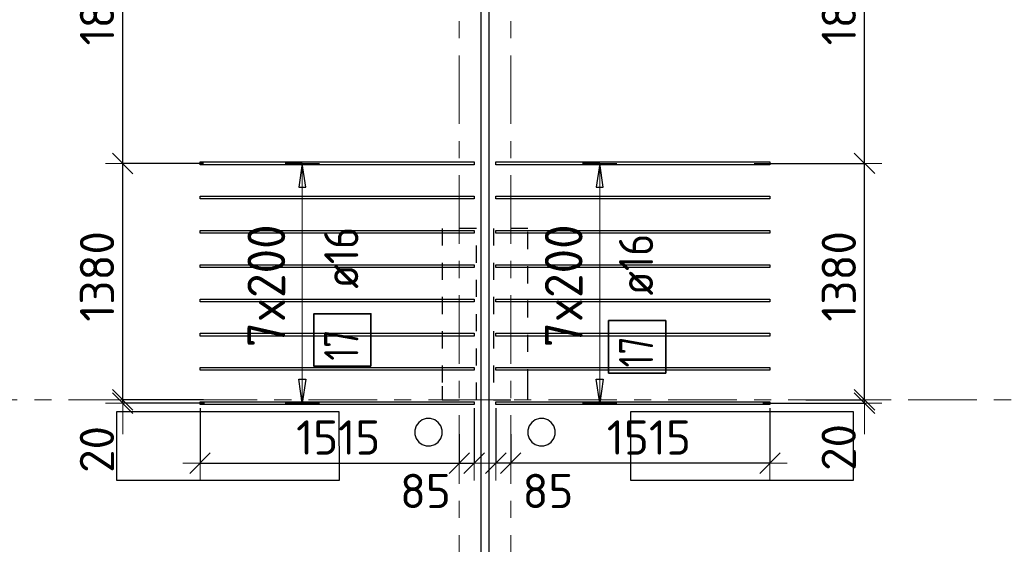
# Model space of a CAD drawing. Header units: metres. Extents: x -38 to 98, y -15 to 21.
# Tile 31 of 147: x 29.98 to 35.73, y 8.16 to 11.22. Entities that reach past the tile are written whole.
import ezdxf

# ---------------------------------------------------------------- set-up
doc = ezdxf.new("R2010")
doc.units = ezdxf.units.M
doc.header["$PDMODE"] = 65
for name, pattern in [('______11', [0.5, 0.4, -0.05, 0, -0.05]), ('______2', [0.0405, 0.03, -0.0105]), ('______5', [1.1, 0.8, -0.1, 0.1, -0.1])]:
    doc.linetypes.add(name, pattern=pattern)
for name, color, linetype, lineweight in [('XR$1$Осевая линия (1)', 7, '______5', 13), ('XR$4$Перекрытие (1)', 7, 'Continuous', 35), ('XR$4$Размерная линия (1)', 7, 'Continuous', 13)]:
    doc.layers.add(name, color=color, linetype=linetype, lineweight=lineweight)
doc.layers.add('XR$4$Арм.стержн.Доп. Арм верхн.зоны Х', color=7, linetype='Continuous', lineweight=35, true_color=0x8c8cff)
doc.layers.add('XR$6$Стена_ бетон несущ.', color=7, linetype='Continuous', lineweight=70, true_color=0xb4b496)
doc.styles.add('ISOCPEUR', font='txt')
doc.dimstyles.new('DIMSTYLE_3', dxfattribs={"dimtxt": 0.2, "dimasz": 0.2, "dimexe": 0, "dimexo": 0, "dimgap": 0.1, "dimtad": 2, "dimdec": 0, "dimlfac": 1000, "dimrnd": 5, "dimzin": 12, "dimdsep": 46, "dimtxsty": 'ISOCPEUR', "dimblk1": 'ALL_ML_STRICH', "dimblk2": 'ALL_ML_STRICH', "dimsah": 1, "dimcen": 0, "dimclrd": 7, "dimclre": 256, "dimclrt": 7, "dimadec": 0, "dimazin": 0, "dimtfac": 1, "dimtdec": 0, "dimtix": 1, "dimtmove": 2, "dimatfit": 3, "dimfxl": 0, "dimtzin": 0, "dimlwd": 0, "dimlwe": -3, "dimarcsym": 0})
doc.dimstyles.new('DIMSTYLE_33', dxfattribs={"dimtxt": 0.2, "dimasz": 0.2, "dimexe": 0, "dimexo": 0, "dimgap": 0.1, "dimtad": 2, "dimdec": 0, "dimlfac": 1000, "dimrnd": 5, "dimzin": 12, "dimdsep": 46, "dimtxsty": 'ISOCPEUR', "dimblk1": 'ALL_ML_STRICH', "dimblk2": 'ALL_ML_STRICH', "dimsah": 1, "dimcen": 0, "dimclrd": 7, "dimclre": 256, "dimclrt": 7, "dimadec": 0, "dimazin": 0, "dimtfac": 1, "dimtdec": 0, "dimtix": 1, "dimtmove": 2, "dimatfit": 3, "dimfxl": 0, "dimtvp": 1.2, "dimtzin": 0, "dimlwd": 0, "dimlwe": -3, "dimarcsym": 0})
doc.dimstyles.new('DIMSTYLE_34', dxfattribs={"dimtxt": 0.2, "dimasz": 0.2, "dimexe": 0, "dimexo": 0, "dimgap": 0.1, "dimtad": 0, "dimdec": 0, "dimlfac": 1000, "dimrnd": 5, "dimzin": 12, "dimdsep": 46, "dimtxsty": 'ISOCPEUR', "dimblk1": 'ALL_ML_STRICH', "dimblk2": 'ALL_ML_STRICH', "dimsah": 1, "dimcen": 0, "dimclrd": 7, "dimclre": 256, "dimclrt": 7, "dimadec": 0, "dimazin": 0, "dimtfac": 1, "dimtdec": 0, "dimtix": 1, "dimtmove": 2, "dimatfit": 3, "dimfxl": 0, "dimtvp": 1.2, "dimtzin": 0, "dimlwd": 0, "dimlwe": -3, "dimarcsym": 0})

# ---------------------------------------------------------------- blocks, each defined once
blk = doc.blocks.new('ALL_ML_STRICH')
at = {"color": 0, "linetype": 'ByBlock', "lineweight": -2}
for p, q in [((-0.3, -0.3), (0.3, 0.3)), ((0, -0.5), (0, 0.5)), ((-1, 0), (0.5, 0))]:
    blk.add_line(p, q, dxfattribs=at)
blk = doc.blocks.new('*D385')
at = {"layer": 'DEFPOINTS', "color": 7, "linetype": 'Continuous', "lineweight": 13, "transparency": 33554687}
for p in [(31.0368, 8.971), (32.55, 8.8195), (31.0368, 8.6295)]:
    blk.add_point(p, dxfattribs=at)
at = {"layer": 'XR$4$Размерная линия (1)', "color": 9, "linetype": 'Continuous', "lineweight": -2, "true_color": 0xc7c7c7, "transparency": 33554687}
for p, q in [((31.0368, 8.951), (31.0368, 8.6295)), ((32.55, 8.7995), (32.55, 8.6295))]:
    blk.add_line(p, q, dxfattribs=at)
at = {"layer": 'XR$4$Размерная линия (1)', "color": 7, "linetype": 'Continuous', "lineweight": -2, "transparency": 33554687}
blk.add_line((31.0368, 8.6295), (32.55, 8.6295), dxfattribs=at)
at = {"layer": 'XR$4$Размерная линия (1)', "color": 7, "linetype": 'Continuous', "lineweight": 13, "transparency": 33554687, "xscale": 0.2, "yscale": 0.2, "zscale": 0.2, "rotation": 180}
blk.add_blockref('ALL_ML_STRICH', (31.0368, 8.6295), dxfattribs=at)
at = {"layer": 'XR$4$Размерная линия (1)', "color": 7, "linetype": 'Continuous', "lineweight": 13, "transparency": 33554687, "xscale": 0.2, "yscale": 0.2, "zscale": 0.2}
blk.add_blockref('ALL_ML_STRICH', (32.55, 8.6295), dxfattribs=at)
at = {"layer": 'XR$4$Размерная линия (1)', "color": 7, "linetype": 'Continuous', "lineweight": 13, "transparency": 33554687, "insert": (31.8434, 8.7795), "char_height": 0.2, "width": 0.8, "attachment_point": 5, "style": 'ISOCPEUR'}
blk.add_mtext('\\A1;{1515}', dxfattribs=at)
blk = doc.blocks.new('*D386')
at = {"layer": 'DEFPOINTS', "color": 7, "linetype": 'Continuous', "lineweight": 13, "transparency": 33554687}
for p in [(32.6368, 8.971), (32.55, 8.8195), (32.55, 8.6295)]:
    blk.add_point(p, dxfattribs=at)
at = {"layer": 'XR$4$Размерная линия (1)', "color": 9, "linetype": 'Continuous', "lineweight": -2, "true_color": 0xc7c7c7, "transparency": 33554687}
for p, q in [((32.6368, 8.951), (32.6368, 8.6295)), ((32.55, 8.7995), (32.55, 8.6295))]:
    blk.add_line(p, q, dxfattribs=at)
at = {"layer": 'XR$4$Размерная линия (1)', "color": 7, "linetype": 'Continuous', "lineweight": -2, "transparency": 33554687}
blk.add_line((32.55, 8.6295), (32.6368, 8.6295), dxfattribs=at)
at = {"layer": 'XR$4$Размерная линия (1)', "color": 7, "linetype": 'Continuous', "lineweight": 13, "transparency": 33554687, "xscale": 0.2, "yscale": 0.2, "zscale": 0.2}
blk.add_blockref('ALL_ML_STRICH', (32.6368, 8.6295), dxfattribs=at)
at = {"layer": 'XR$4$Размерная линия (1)', "color": 7, "linetype": 'Continuous', "lineweight": 13, "transparency": 33554687, "xscale": 0.2, "yscale": 0.2, "zscale": 0.2, "rotation": 180}
blk.add_blockref('ALL_ML_STRICH', (32.55, 8.6295), dxfattribs=at)
at = {"layer": 'XR$4$Размерная линия (1)', "color": 7, "linetype": 'Continuous', "lineweight": 13, "transparency": 33554687, "insert": (32.3525, 8.4676), "char_height": 0.2, "width": 0.4, "attachment_point": 5, "style": 'ISOCPEUR'}
blk.add_mtext('\\A1;{85}', dxfattribs=at)
blk = doc.blocks.new('*D387')
at = {"layer": 'DEFPOINTS', "color": 7, "linetype": 'Continuous', "lineweight": 13, "transparency": 33554687}
for p in [(34.3632, 8.971), (32.85, 8.8195), (34.3632, 8.6295)]:
    blk.add_point(p, dxfattribs=at)
at = {"layer": 'XR$4$Размерная линия (1)', "color": 9, "linetype": 'Continuous', "lineweight": -2, "true_color": 0xc7c7c7, "transparency": 33554687}
for p, q in [((34.3632, 8.951), (34.3632, 8.6295)), ((32.85, 8.7995), (32.85, 8.6295))]:
    blk.add_line(p, q, dxfattribs=at)
at = {"layer": 'XR$4$Размерная линия (1)', "color": 7, "linetype": 'Continuous', "lineweight": -2, "transparency": 33554687}
blk.add_line((34.3632, 8.6295), (32.85, 8.6295), dxfattribs=at)
at = {"layer": 'XR$4$Размерная линия (1)', "color": 7, "linetype": 'Continuous', "lineweight": 13, "transparency": 33554687, "xscale": 0.2, "yscale": 0.2, "zscale": 0.2}
for p, rotation in [((32.85, 8.6295), 180), ((34.3632, 8.6295), 360)]:
    blk.add_blockref('ALL_ML_STRICH', p, dxfattribs=dict(at, rotation=rotation))
at = {"layer": 'XR$4$Размерная линия (1)', "color": 7, "linetype": 'Continuous', "lineweight": 13, "transparency": 33554687, "insert": (33.6566, 8.7795), "char_height": 0.2, "width": 0.8, "attachment_point": 5, "style": 'ISOCPEUR'}
blk.add_mtext('\\A1;{1515}', dxfattribs=at)
blk = doc.blocks.new('*D388')
at = {"layer": 'DEFPOINTS', "color": 7, "linetype": 'Continuous', "lineweight": 13, "transparency": 33554687}
for p in [(32.7632, 8.971), (32.85, 8.8195), (32.85, 8.6295)]:
    blk.add_point(p, dxfattribs=at)
at = {"layer": 'XR$4$Размерная линия (1)', "color": 9, "linetype": 'Continuous', "lineweight": -2, "true_color": 0xc7c7c7, "transparency": 33554687}
for p, q in [((32.7632, 8.951), (32.7632, 8.6295)), ((32.85, 8.7995), (32.85, 8.6295))]:
    blk.add_line(p, q, dxfattribs=at)
at = {"layer": 'XR$4$Размерная линия (1)', "color": 7, "linetype": 'Continuous', "lineweight": -2, "transparency": 33554687}
blk.add_line((32.85, 8.6295), (32.7632, 8.6295), dxfattribs=at)
at = {"layer": 'XR$4$Размерная линия (1)', "color": 7, "linetype": 'Continuous', "lineweight": 13, "transparency": 33554687, "xscale": 0.2, "yscale": 0.2, "zscale": 0.2}
for p, rotation in [((32.85, 8.6295), 360), ((32.7632, 8.6295), 180)]:
    blk.add_blockref('ALL_ML_STRICH', p, dxfattribs=dict(at, rotation=rotation))
at = {"layer": 'XR$4$Размерная линия (1)', "color": 7, "linetype": 'Continuous', "lineweight": 13, "transparency": 33554687, "insert": (33.0675, 8.4676), "char_height": 0.2, "width": 0.4, "attachment_point": 5, "style": 'ISOCPEUR'}
blk.add_mtext('\\A1;{85}', dxfattribs=at)
blk = doc.blocks.new('*D393')
at = {"layer": 'DEFPOINTS', "color": 7, "linetype": 'Continuous', "lineweight": 13, "transparency": 33554687}
for p in [(30.5857, 8.98), (31.0772, 9), (31.0826, 8.98)]:
    blk.add_point(p, dxfattribs=at)
at = {"layer": 'XR$4$Размерная линия (1)', "color": 9, "linetype": 'Continuous', "lineweight": -2, "true_color": 0xc7c7c7, "transparency": 33554687}
for p, q in [((31.0572, 9), (30.5857, 9)), ((31.0626, 8.98), (30.5857, 8.98))]:
    blk.add_line(p, q, dxfattribs=at)
at = {"layer": 'XR$4$Размерная линия (1)', "color": 7, "linetype": 'Continuous', "lineweight": -2, "transparency": 33554687}
blk.add_line((30.5857, 8.98), (30.5857, 9), dxfattribs=at)
at = {"layer": 'XR$4$Размерная линия (1)', "color": 7, "linetype": 'Continuous', "lineweight": 13, "transparency": 33554687, "xscale": 0.2, "yscale": 0.2, "zscale": 0.2}
for p, rotation in [((30.5857, 8.98), 270), ((30.5857, 9), 90)]:
    blk.add_blockref('ALL_ML_STRICH', p, dxfattribs=dict(at, rotation=rotation))
at = {"layer": 'XR$4$Размерная линия (1)', "color": 7, "linetype": 'Continuous', "lineweight": 13, "transparency": 33554687, "insert": (30.4349, 8.7099), "char_height": 0.2, "width": 0.4, "attachment_point": 5, "rotation": 90, "style": 'ISOCPEUR'}
blk.add_mtext('\\A1;{20}', dxfattribs=at)
blk = doc.blocks.new('*D394')
at = {"layer": 'DEFPOINTS', "color": 7, "linetype": 'Continuous', "lineweight": 13, "transparency": 33554687}
for p in [(31.0764, 10.3797), (30.5857, 9), (31.0772, 9)]:
    blk.add_point(p, dxfattribs=at)
at = {"layer": 'XR$4$Размерная линия (1)', "color": 9, "linetype": 'Continuous', "lineweight": -2, "true_color": 0xc7c7c7, "transparency": 33554687}
for p, q in [((31.0564, 10.3797), (30.5857, 10.3797)), ((31.0572, 9), (30.5857, 9))]:
    blk.add_line(p, q, dxfattribs=at)
at = {"layer": 'XR$4$Размерная линия (1)', "color": 7, "linetype": 'Continuous', "lineweight": -2, "transparency": 33554687}
blk.add_line((30.5857, 9), (30.5857, 10.3797), dxfattribs=at)
at = {"layer": 'XR$4$Размерная линия (1)', "color": 7, "linetype": 'Continuous', "lineweight": 13, "transparency": 33554687, "xscale": 0.2, "yscale": 0.2, "zscale": 0.2}
for p, rotation in [((30.5857, 10.3797), 90), ((30.5857, 9), 270)]:
    blk.add_blockref('ALL_ML_STRICH', p, dxfattribs=dict(at, rotation=rotation))
at = {"layer": 'XR$4$Размерная линия (1)', "color": 7, "linetype": 'Continuous', "lineweight": 13, "transparency": 33554687, "insert": (30.4357, 9.7199), "char_height": 0.2, "width": 0.8, "attachment_point": 5, "rotation": 90, "style": 'ISOCPEUR'}
blk.add_mtext('\\A1;{1380}', dxfattribs=at)
blk = doc.blocks.new('*D395')
at = {"layer": 'DEFPOINTS', "color": 7, "linetype": 'Continuous', "lineweight": 13, "transparency": 33554687}
for p in [(31.0963, 12.2297), (30.5857, 10.3797), (31.0764, 10.3797)]:
    blk.add_point(p, dxfattribs=at)
at = {"layer": 'XR$4$Размерная линия (1)', "color": 9, "linetype": 'Continuous', "lineweight": -2, "true_color": 0xc7c7c7, "transparency": 33554687}
for p, q in [((31.0763, 12.2297), (30.5857, 12.2297)), ((31.0564, 10.3797), (30.5857, 10.3797))]:
    blk.add_line(p, q, dxfattribs=at)
at = {"layer": 'XR$4$Размерная линия (1)', "color": 7, "linetype": 'Continuous', "lineweight": -2, "transparency": 33554687}
blk.add_line((30.5857, 10.3797), (30.5857, 12.2297), dxfattribs=at)
at = {"layer": 'XR$4$Размерная линия (1)', "color": 7, "linetype": 'Continuous', "lineweight": 13, "transparency": 33554687, "xscale": 0.2, "yscale": 0.2, "zscale": 0.2}
for p, rotation in [((30.5857, 12.2297), 90), ((30.5857, 10.3797), 270)]:
    blk.add_blockref('ALL_ML_STRICH', p, dxfattribs=dict(at, rotation=rotation))
at = {"layer": 'XR$4$Размерная линия (1)', "color": 7, "linetype": 'Continuous', "lineweight": 13, "transparency": 33554687, "insert": (30.4357, 11.3347), "char_height": 0.2, "width": 0.8, "attachment_point": 5, "rotation": 90, "style": 'ISOCPEUR'}
blk.add_mtext('\\A1;{1850}', dxfattribs=at)
blk = doc.blocks.new('*D617')
at = {"layer": 'DEFPOINTS', "color": 7, "linetype": 'Continuous', "lineweight": 13, "transparency": 33554687}
for p in [(34.3021, 8.98), (34.5518, 9), (34.9151, 8.98)]:
    blk.add_point(p, dxfattribs=at)
at = {"layer": 'XR$4$Размерная линия (1)', "color": 9, "linetype": 'Continuous', "lineweight": -2, "true_color": 0xc7c7c7, "transparency": 33554687}
for p, q in [((34.3221, 8.98), (34.9151, 8.98)), ((34.5718, 9), (34.9151, 9))]:
    blk.add_line(p, q, dxfattribs=at)
at = {"layer": 'XR$4$Размерная линия (1)', "color": 7, "linetype": 'Continuous', "lineweight": -2, "transparency": 33554687}
blk.add_line((34.9151, 8.98), (34.9151, 9), dxfattribs=at)
at = {"layer": 'XR$4$Размерная линия (1)', "color": 7, "linetype": 'Continuous', "lineweight": 13, "transparency": 33554687, "xscale": 0.2, "yscale": 0.2, "zscale": 0.2}
for p, rotation in [((34.9151, 8.98), 270), ((34.9151, 9), 90)]:
    blk.add_blockref('ALL_ML_STRICH', p, dxfattribs=dict(at, rotation=rotation))
at = {"layer": 'XR$4$Размерная линия (1)', "color": 7, "linetype": 'Continuous', "lineweight": 13, "transparency": 33554687, "insert": (34.7644, 8.7216), "char_height": 0.2, "width": 0.4, "attachment_point": 5, "rotation": 90, "style": 'ISOCPEUR'}
blk.add_mtext('\\A1;{20}', dxfattribs=at)
blk = doc.blocks.new('*D618')
at = {"layer": 'DEFPOINTS', "color": 7, "linetype": 'Continuous', "lineweight": 13, "transparency": 33554687}
for p in [(34.2505, 10.38), (34.5518, 9), (34.9151, 9)]:
    blk.add_point(p, dxfattribs=at)
at = {"layer": 'XR$4$Размерная линия (1)', "color": 9, "linetype": 'Continuous', "lineweight": -2, "true_color": 0xc7c7c7, "transparency": 33554687}
for p, q in [((34.2705, 10.38), (34.9151, 10.38)), ((34.5718, 9), (34.9151, 9))]:
    blk.add_line(p, q, dxfattribs=at)
at = {"layer": 'XR$4$Размерная линия (1)', "color": 7, "linetype": 'Continuous', "lineweight": -2, "transparency": 33554687}
blk.add_line((34.9151, 9), (34.9151, 10.38), dxfattribs=at)
at = {"layer": 'XR$4$Размерная линия (1)', "color": 7, "linetype": 'Continuous', "lineweight": 13, "transparency": 33554687, "xscale": 0.2, "yscale": 0.2, "zscale": 0.2}
for p, rotation in [((34.9151, 10.38), 90), ((34.9151, 9), 270)]:
    blk.add_blockref('ALL_ML_STRICH', p, dxfattribs=dict(at, rotation=rotation))
at = {"layer": 'XR$4$Размерная линия (1)', "color": 7, "linetype": 'Continuous', "lineweight": 13, "transparency": 33554687, "insert": (34.7651, 9.72), "char_height": 0.2, "width": 0.8, "attachment_point": 5, "rotation": 90, "style": 'ISOCPEUR'}
blk.add_mtext('\\A1;{1380}', dxfattribs=at)
blk = doc.blocks.new('*D619')
at = {"layer": 'DEFPOINTS', "color": 7, "linetype": 'Continuous', "lineweight": 13, "transparency": 33554687}
for p in [(34.3107, 12.23), (34.2505, 10.38), (34.9151, 10.38)]:
    blk.add_point(p, dxfattribs=at)
at = {"layer": 'XR$4$Размерная линия (1)', "color": 9, "linetype": 'Continuous', "lineweight": -2, "true_color": 0xc7c7c7, "transparency": 33554687}
for p, q in [((34.3307, 12.23), (34.9151, 12.23)), ((34.2705, 10.38), (34.9151, 10.38))]:
    blk.add_line(p, q, dxfattribs=at)
at = {"layer": 'XR$4$Размерная линия (1)', "color": 7, "linetype": 'Continuous', "lineweight": -2, "transparency": 33554687}
blk.add_line((34.9151, 10.38), (34.9151, 12.23), dxfattribs=at)
at = {"layer": 'XR$4$Размерная линия (1)', "color": 7, "linetype": 'Continuous', "lineweight": 13, "transparency": 33554687, "xscale": 0.2, "yscale": 0.2, "zscale": 0.2}
for p, rotation in [((34.9151, 12.23), 90), ((34.9151, 10.38), 270)]:
    blk.add_blockref('ALL_ML_STRICH', p, dxfattribs=dict(at, rotation=rotation))
at = {"layer": 'XR$4$Размерная линия (1)', "color": 7, "linetype": 'Continuous', "lineweight": 13, "transparency": 33554687, "insert": (34.7651, 11.335), "char_height": 0.2, "width": 0.8, "attachment_point": 5, "rotation": 90, "style": 'ISOCPEUR'}
blk.add_mtext('\\A1;{1850}', dxfattribs=at)

msp = doc.modelspace()

# ---------------------------------------------------------------- linework, layer by layer
at = {"layer": 'XR$1$Осевая линия (1)', "color": 253, "linetype": '______11', "lineweight": 13, "true_color": 0xa0a0a0, "transparency": 33554687}
for p, q in [((32.55, -3.39), (32.55, 19.78)), ((32.85, -3.39), (32.85, 19.78)), ((-2.63, 9), (62.6, 9))]:
    msp.add_line(p, q, dxfattribs=at)
at = {"layer": 'XR$4$Арм.стержн.Доп. Арм верхн.зоны Х', "color": 253, "linetype": 'Continuous', "lineweight": -3, "true_color": 0xa0a0a0, "transparency": 33554687}
for p, q in [((31.6339, 10.38), (31.5339, 10.38)), ((31.6339, 10.38), (31.7339, 10.38)), ((33.3694, 10.38), (33.2694, 10.38)), ((33.3694, 10.38), (33.4694, 10.38)), ((31.6339, 8.98), (31.5339, 8.98)), ((31.6339, 8.98), (31.7339, 8.98)), ((33.3694, 8.98), (33.2694, 8.98)), ((33.3694, 8.98), (33.4694, 8.98))]:
    msp.add_line(p, q, dxfattribs=at)
at = {"layer": 'XR$4$Арм.стержн.Доп. Арм верхн.зоны Х', "color": 7, "linetype": 'Continuous', "lineweight": 25, "transparency": 33554687}
for p, q in [((31.6339, 10.38), (31.6139, 10.24)), ((31.6539, 10.24), (31.6339, 10.38)), ((33.3694, 10.38), (33.3494, 10.24)), ((33.3894, 10.24), (33.3694, 10.38)), ((31.6139, 10.24), (31.6539, 10.24)), ((33.3494, 10.24), (33.3894, 10.24)), ((31.6339, 8.98), (31.6139, 9.12)), ((31.6139, 9.12), (31.6539, 9.12)), ((31.6539, 9.12), (31.6339, 8.98)), ((33.3694, 8.98), (33.3494, 9.12)), ((33.3494, 9.12), (33.3894, 9.12)), ((33.3894, 9.12), (33.3694, 8.98))]:
    msp.add_line(p, q, dxfattribs=at)
at = {"layer": 'XR$4$Арм.стержн.Доп. Арм верхн.зоны Х', "color": 7, "linetype": 'Continuous', "lineweight": 13, "transparency": 33554687}
for p, q in [((31.6339, 10.38), (31.6339, 10.38)), ((31.6339, 8.98), (31.6339, 10.38)), ((33.3694, 10.38), (33.3694, 10.38)), ((33.3694, 8.98), (33.3694, 10.38)), ((31.6339, 8.98), (31.6339, 8.98)), ((33.3694, 8.98), (33.3694, 8.98))]:
    msp.add_line(p, q, dxfattribs=at)
at = {"layer": 'XR$4$Арм.стержн.Доп. Арм верхн.зоны Х', "color": 7, "linetype": 'Continuous', "lineweight": 25, "transparency": 33554687}
for points in [[(32.6368, 10.372), (31.0368, 10.372), (31.0368, 10.388), (32.6368, 10.388), (32.6368, 10.372)], [(32.7632, 10.388), (34.3632, 10.388), (34.3632, 10.372), (32.7632, 10.372), (32.7632, 10.388)], [(32.6368, 10.172), (31.0368, 10.172), (31.0368, 10.188), (32.6368, 10.188), (32.6368, 10.172)], [(32.7632, 10.188), (34.3632, 10.188), (34.3632, 10.172), (32.7632, 10.172), (32.7632, 10.188)], [(32.6368, 9.972), (31.0368, 9.972), (31.0368, 9.988), (32.6368, 9.988), (32.6368, 9.972)], [(32.7632, 9.988), (34.3632, 9.988), (34.3632, 9.972), (32.7632, 9.972), (32.7632, 9.988)], [(32.6368, 9.772), (31.0368, 9.772), (31.0368, 9.788), (32.6368, 9.788), (32.6368, 9.772)], [(32.7632, 9.788), (34.3632, 9.788), (34.3632, 9.772), (32.7632, 9.772), (32.7632, 9.788)], [(32.6368, 9.572), (31.0368, 9.572), (31.0368, 9.588), (32.6368, 9.588), (32.6368, 9.572)], [(32.7632, 9.588), (34.3632, 9.588), (34.3632, 9.572), (32.7632, 9.572), (32.7632, 9.588)], [(32.6368, 9.372), (31.0368, 9.372), (31.0368, 9.388), (32.6368, 9.388), (32.6368, 9.372)], [(32.7632, 9.388), (34.3632, 9.388), (34.3632, 9.372), (32.7632, 9.372), (32.7632, 9.388)], [(32.6368, 9.172), (31.0368, 9.172), (31.0368, 9.188), (32.6368, 9.188), (32.6368, 9.172)], [(32.7632, 9.188), (34.3632, 9.188), (34.3632, 9.172), (32.7632, 9.172), (32.7632, 9.188)], [(32.6368, 8.972), (31.0368, 8.972), (31.0368, 8.988), (32.6368, 8.988), (32.6368, 8.972)], [(32.7632, 8.988), (34.3632, 8.988), (34.3632, 8.972), (32.7632, 8.972), (32.7632, 8.988)]]:
    msp.add_lwpolyline(points, dxfattribs=at)
at = {"layer": 'XR$4$Арм.стержн.Доп. Арм верхн.зоны Х', "color": 7, "linetype": 'Continuous', "lineweight": 35, "transparency": 33554687}
for points in [[(32.0345, 9.1955), (32.0345, 9.5022), (31.7012, 9.5022), (31.7012, 9.1955), (32.0345, 9.1955)], [(33.7549, 9.1555), (33.7549, 9.4622), (33.4216, 9.4622), (33.4216, 9.1555), (33.7549, 9.1555)]]:
    msp.add_lwpolyline(points, dxfattribs=at)
at = {"layer": 'XR$4$Перекрытие (1)', "color": 7, "linetype": 'Continuous', "lineweight": 25, "transparency": 33554687}
for p, q in [((32.675, 16.4002), (32.675, -0.25)), ((32.725, -0.2498), (32.725, 16.4002)), ((31.8499, 8.9302), (30.5499, 8.93)), ((30.5499, 8.93), (30.55, 8.53)), ((31.85, 8.5302), (31.8499, 8.9302)), ((34.8499, 8.9302), (33.5499, 8.93)), ((33.5499, 8.93), (33.55, 8.53)), ((34.85, 8.5302), (34.8499, 8.9302)), ((32.313, 8.8673), (32.2981, 8.8469)), ((32.3334, 8.8821), (32.313, 8.8673)), ((32.3574, 8.8899), (32.3334, 8.8821)), ((32.3826, 8.8899), (32.3574, 8.8899)), ((32.4066, 8.8821), (32.3826, 8.8899)), ((32.427, 8.8673), (32.4066, 8.8821)), ((32.4419, 8.8469), (32.427, 8.8673)), ((32.973, 8.8673), (32.9581, 8.8469)), ((32.9934, 8.8821), (32.973, 8.8673)), ((33.0174, 8.8899), (32.9934, 8.8821)), ((33.0426, 8.8899), (33.0174, 8.8899)), ((33.0666, 8.8821), (33.0426, 8.8899)), ((33.087, 8.8673), (33.0666, 8.8821)), ((33.1019, 8.8469), (33.087, 8.8673)), ((32.2981, 8.8469), (32.2903, 8.8229)), ((32.2903, 8.8229), (32.2903, 8.7976)), ((32.2903, 8.7976), (32.2981, 8.7736)), ((32.4497, 8.8229), (32.4419, 8.8469)), ((32.4419, 8.7736), (32.4497, 8.7976)), ((32.4497, 8.7976), (32.4497, 8.8229)), ((32.9581, 8.8469), (32.9503, 8.8229)), ((32.9503, 8.8229), (32.9503, 8.7976)), ((32.9503, 8.7976), (32.9581, 8.7736)), ((33.1097, 8.8229), (33.1019, 8.8469)), ((33.1019, 8.7736), (33.1097, 8.7976)), ((33.1097, 8.7976), (33.1097, 8.8229)), ((32.2981, 8.7736), (32.313, 8.7532)), ((32.313, 8.7532), (32.3334, 8.7384)), ((32.3334, 8.7384), (32.3574, 8.7306)), ((32.3826, 8.7306), (32.4066, 8.7384)), ((32.4066, 8.7384), (32.427, 8.7532)), ((32.427, 8.7532), (32.4419, 8.7736)), ((32.9581, 8.7736), (32.973, 8.7532)), ((32.973, 8.7532), (32.9934, 8.7384)), ((32.9934, 8.7384), (33.0174, 8.7306)), ((33.0426, 8.7306), (33.0666, 8.7384)), ((33.0666, 8.7384), (33.087, 8.7532)), ((33.087, 8.7532), (33.1019, 8.7736)), ((32.3574, 8.7306), (32.3826, 8.7306)), ((33.0174, 8.7306), (33.0426, 8.7306)), ((30.55, 8.53), (31.85, 8.5302)), ((33.55, 8.53), (34.85, 8.5302))]:
    msp.add_line(p, q, dxfattribs=at)
at = {"layer": 'XR$6$Стена_ бетон несущ.', "color": 253, "linetype": '______2', "lineweight": -3, "true_color": 0xa0a0a0, "transparency": 33554687}
for p, q in [((32.45, 10), (32.45, 9.08)), ((32.65, 10), (32.45, 10)), ((32.65, 9), (32.65, 10)), ((32.95, 10), (32.75, 10)), ((32.75, 10), (32.75, 9)), ((32.95, 9.0795), (32.95, 10)), ((32.45, 9.08), (32.45, 9)), ((32.95, 9), (32.95, 9.0795)), ((32.45, 9), (32.65, 9)), ((32.75, 9), (32.95, 9))]:
    msp.add_line(p, q, dxfattribs=at)

# ---------------------------------------------------------------- texts
at = {"layer": 'XR$4$Арм.стержн.Доп. Арм верхн.зоны Х', "color": 7, "linetype": 'Continuous', "lineweight": 13, "transparency": 33554687, "char_height": 0.22, "width": 0.873359, "attachment_point": 7, "rotation": 90, "style": 'ISOCPEUR'}
for insert in [(31.5339, 9.306), (33.2694, 9.306)]:
    msp.add_mtext('\\W0.95;7x200', dxfattribs=dict(at, insert=insert))
at = {"layer": 'XR$4$Арм.стержн.Доп. Арм верхн.зоны Х', "color": 7, "linetype": 'Continuous', "lineweight": 25, "transparency": 33554687, "char_height": 0.2, "attachment_point": 7, "rotation": 90, "style": 'ISOCPEUR'}
for s, insert, width in [('\\W0.89; ø16 ', (31.9612, 9.5355), 0.749105), ('\\W0.89; ø16 ', (33.6816, 9.4955), 0.749105), ('\\W0.75;17', (31.9612, 9.2288), 0.314854), ('\\W0.75;17', (33.6816, 9.1889), 0.314854)]:
    msp.add_mtext(s, dxfattribs=dict(at, insert=insert, width=width))

# ---------------------------------------------------------------- dimensions: what is measured, and where the dimension line sits
at = {"layer": 'XR$4$Размерная линия (1)', "color": 7, "linetype": 'Continuous', "lineweight": 13, "transparency": 33554687}
for base, p1, p2, angle, dimstyle, picture, middle in [((30.5857, 12.2297), (31.0564, 10.3797), (31.0763, 12.2297), 90, 'DIMSTYLE_3', '*D395', (30.4357, 11.3347)), ((34.9151, 12.23), (34.2705, 10.38), (34.3307, 12.23), 90, 'DIMSTYLE_3', '*D619', (34.7651, 11.335)), ((30.5857, 10.3797), (31.0572, 9), (31.0564, 10.3797), 90, 'DIMSTYLE_3', '*D394', (30.4357, 9.7199)), ((34.9151, 10.38), (34.5718, 9), (34.2705, 10.38), 90, 'DIMSTYLE_3', '*D618', (34.7651, 9.72)), ((30.5857, 9), (31.0626, 8.98), (31.0572, 9), 90, 'DIMSTYLE_33', '*D393', (30.4349, 8.7099)), ((34.9151, 9), (34.3221, 8.98), (34.5718, 9), 90, 'DIMSTYLE_33', '*D617', (34.7644, 8.7216)), ((32.7632, 8.6295), (32.85, 8.7995), (32.7632, 8.951), 180, 'DIMSTYLE_33', '*D388', (33.0675, 8.4676)), ((32.85, 8.6295), (34.3632, 8.951), (32.85, 8.7995), 180, 'DIMSTYLE_3', '*D387', (33.6566, 8.7795))]:
    dim = msp.add_linear_dim(base=base, p1=p1, p2=p2, angle=angle, dimstyle=dimstyle, override={"dimpost": '<>', "dimclrd": 7, "dimclre": 9, "dimclrt": 7, "dimlwd": 0, "dimlwe": 65533}, dxfattribs=at)
    dim.commit()
    dim.dimension.update_dxf_attribs({"geometry": picture, "text_midpoint": middle, "dimtype": 160})
for base, p1, p2, dimstyle, picture, middle in [((32.55, 8.6295), (31.0368, 8.951), (32.55, 8.7995), 'DIMSTYLE_3', '*D385', (31.8434, 8.7795)), ((32.6368, 8.6295), (32.55, 8.7995), (32.6368, 8.951), 'DIMSTYLE_34', '*D386', (32.3525, 8.4676))]:
    dim = msp.add_linear_dim(base=base, p1=p1, p2=p2, dimstyle=dimstyle, override={"dimpost": '<>', "dimclrd": 7, "dimclre": 9, "dimclrt": 7, "dimlwd": 0, "dimlwe": 65533}, dxfattribs=at)
    dim.commit()
    dim.dimension.update_dxf_attribs({"geometry": picture, "text_midpoint": middle, "dimtype": 160})

doc.saveas('drawing.dxf')
